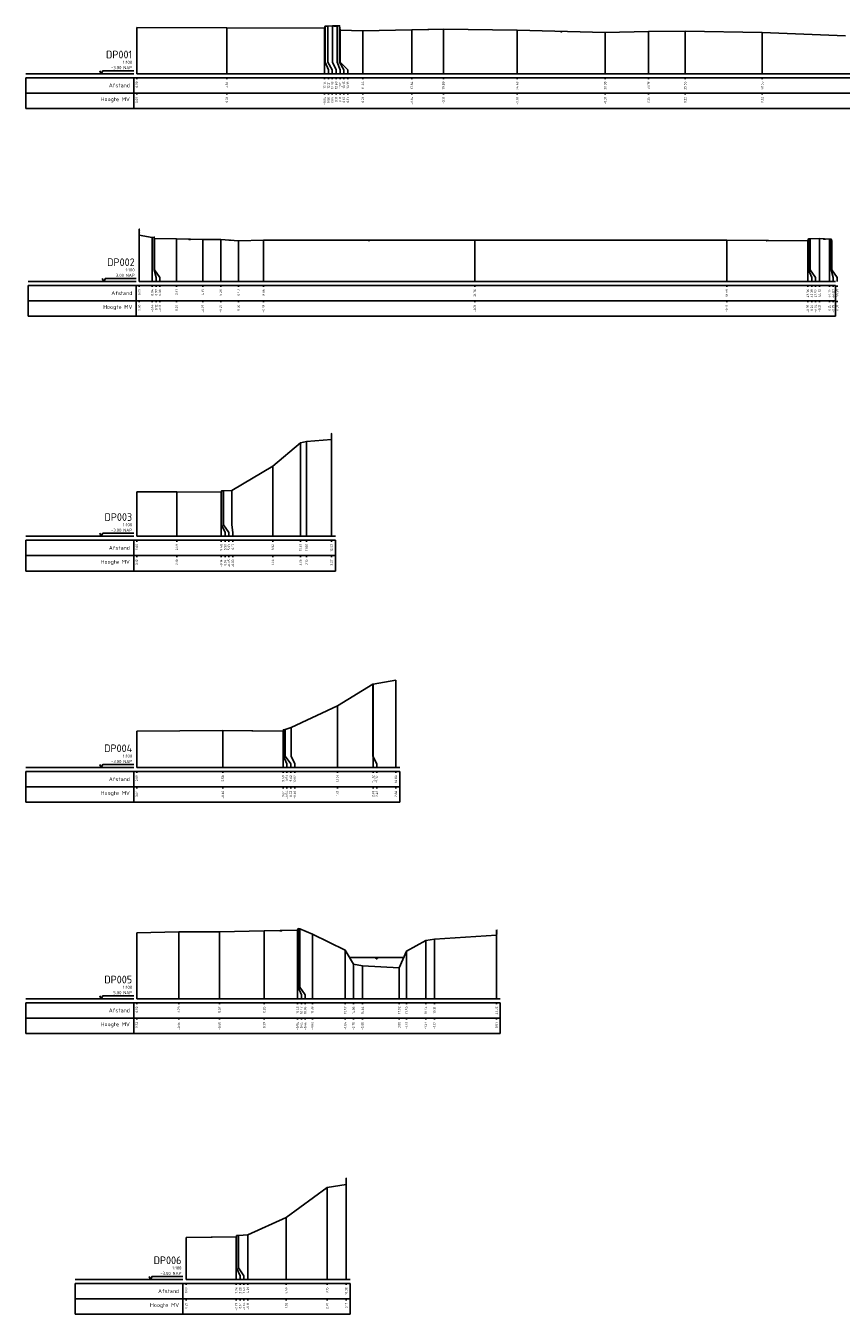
# Model space of a CAD drawing. Header units: metres. Extents: x 127882 to 128093, y 464596 to 464731.
# Tile 30 of 31: x 127993 to 128046, y 464623 to 464706. Entities that reach past the tile are written whole.
import ezdxf
from ezdxf.enums import TextEntityAlignment as Align

# ---------------------------------------------------------------- set-up
doc = ezdxf.new("R2010")
doc.units = ezdxf.units.M
for name, color, linetype in [('B-WE-AL-PROFIEL_MV-GD', 7, 'Continuous'), ('B-WE-AL-PROFIELRASTER-S', 7, 'Continuous'), ('B-WE-AL-PROFIELRASTER-S @ 1', 7, 'Continuous')]:
    doc.layers.add(name, color=color, linetype=linetype)
doc.styles.add('NLCS-ISO-ANNOTATIVE-T18', font='NLCS-ISO.ttf', dxfattribs={"height": 1.8})

# ---------------------------------------------------------------- blocks, each defined once
blk = doc.blocks.new('SAL-PROFIELRASTER-D')
at = {"color": 0, "linetype": 'ByBlock', "lineweight": -2, "flags": 128}
for points in [[(-2, 0), (-72, 0)], [(-24, 2), (-23, 0), (-22, 2), (-2, 2)], [(-72, -12.5), (-72, -2.5)], [(0, -2.5), (-72, -2.5)], [(-2, -12.5), (-2, -2.5)], [(0, -12.5), (-72, -12.5)]]:
    blk.add_lwpolyline(points, dxfattribs=at)
at = {"color": 0, "linetype": 'ByBlock', "lineweight": -2, "style": 'NLCS-ISO-ANNOTATIVE-T18'}
blk.add_text('NAP', height=2, dxfattribs=at).set_placement((-3, 3), align=Align.RIGHT)
blk.add_text('Afstand', height=2.5, dxfattribs=at).set_placement((-4.5, -7.5), align=Align.MIDDLE_RIGHT)
for tag, height, p in [('PROFIELNR', 5, (-3, 10)), ('SCHAAL', 2, (-3, 6.5)), ('NAP', 2, (-9.94, 3))]:
    blk.add_attdef(tag, text='', height=height, dxfattribs=at).set_placement(p, align=Align.RIGHT)
blk = doc.blocks.new('SAL-PROFIELRASTER_BALK_EIND1-D')
at = {"color": 0, "linetype": 'ByBlock', "lineweight": -2}
blk.add_line((1, -12.5), (1, -2.5), dxfattribs=at)
at = {"color": 0, "linetype": 'ByBlock', "lineweight": -2, "flags": 128}
for points in [[(0, 0), (1, 0)], [(0, -2.5), (1, -2.5)], [(0, -12.5), (1, -12.5)]]:
    blk.add_lwpolyline(points, dxfattribs=at)
blk = doc.blocks.new('SAL-PROFIELRASTER_BALK-D')
at = {"color": 0, "linetype": 'ByBlock', "lineweight": -2}
for p, q in [((-72, -12.5), (-72, -2.5)), ((-2, -2.5), (-2, -12.5)), ((0, -12.5), (-72, -12.5))]:
    blk.add_line(p, q, dxfattribs=at)
at = {"color": 0, "linetype": 'ByBlock', "lineweight": -2, "style": 'NLCS-ISO-ANNOTATIVE-T18'}
for tag, height, p in [('TITEL1', 2.5, (-4.5, -6.5)), ('TITEL2', 1.5, (-4.5, -9.5))]:
    blk.add_attdef(tag, text='', height=height, dxfattribs=at).set_placement(p, align=Align.MIDDLE_RIGHT)
blk = doc.blocks.new('SAL-PROFIELRASTER_BALK_EIND2-D')
at = {"color": 0, "linetype": 'ByBlock', "lineweight": -2}
for p, q in [((1, -2.5), (1, -12.5)), ((1, -12.5), (0, -12.5))]:
    blk.add_line(p, q, dxfattribs=at)
blk = doc.blocks.new('SVH-ASFALT_01-SOD')
at = {"lineweight": 18}
for p, q in [((-3.7, -0.7), (-3.3, 0)), ((-2.7, -1.2), (-3.4, 0)), ((-3.3, -1.1), (-2.7, 0)), ((-2.8, -1.2), (-2.1, 0)), ((-2.1, -1.2), (-2.8, 0)), ((-2.2, -1.2), (-1.5, 0)), ((-1.5, -1.2), (-2.2, 0)), ((-1.7, -1.2), (-0.9, 0)), ((-0.9, -1.2), (-1.7, 0)), ((-0.4, -1.2), (-1.1, 0)), ((-0.5, -1.2), (0.2, 0)), ((0.2, -1.2), (-0.5, 0)), ((0.1, -1.2), (0.8, 0)), ((1.4, -1.2), (0.6, 0)), ((1.2, -1.2), (1.9, 0)), ((1.9, -1.2), (1.2, 0)), ((1.8, -1.2), (2.5, 0)), ((2.4, -1.2), (3.1, 0)), ((3, -1.2), (3.7, 0)), ((3.5, -0.9), (3, 0)), ((3.8, -0.4), (3.5, 0)), ((-3.4, -0.9), (-3.8, -0.4)), ((-1.1, -1.2), (-0.4, 0)), ((0.8, -1.2), (0.1, 0)), ((0.6, -1.2), (1.4, 0)), ((2.5, -1.2), (1.8, 0)), ((3.1, -1.2), (2.4, 0))]:
    blk.add_line(p, q, dxfattribs=at)
blk = doc.blocks.new('SVH-TEGEL-SOD')
at = {"color": 0, "linetype": 'Continuous', "lineweight": 18}
for p, q in [((-3.75, -0.625), (-3.75, 0)), ((-3, 0), (-2.25, 0)), ((-3, -1.25), (-3, 0)), ((-2.25, -1.25), (-2.25, 0)), ((-1.5, 0), (-0.75, 0)), ((-1.5, -1.25), (-1.5, 0)), ((-0.75, -1.25), (-0.75, 0)), ((0, 0), (0.75, 0)), ((0, -1.25), (0, 0)), ((0.75, -1.25), (0.75, 0)), ((1.5, 0), (2.25, 0)), ((1.5, -1.25), (1.5, 0)), ((2.25, -1.25), (2.25, 0)), ((3, 0), (3.75, 0)), ((3, -1.25), (3, 0)), ((3.75, -0.625), (3.75, 0)), ((-3.75, -0.375), (-3, -0.375)), ((-3.25, -1.125), (-3, -1.125)), ((-3, -0.75), (-2.25, -0.75)), ((-2.25, -0.375), (-1.5, -0.375)), ((-2.25, -1.125), (-1.5, -1.125)), ((-1.5, -0.75), (-0.75, -0.75)), ((-0.75, -0.375), (0, -0.375)), ((-0.75, -1.125), (0, -1.125)), ((0, -0.75), (0.75, -0.75)), ((0.75, -0.375), (1.5, -0.375)), ((0.75, -1.125), (1.5, -1.125)), ((1.5, -0.75), (2.25, -0.75)), ((2.25, -0.375), (3, -0.375)), ((2.25, -1.125), (3, -1.125)), ((3, -0.75), (3.625, -0.75))]:
    blk.add_line(p, q, dxfattribs=at)
blk = doc.blocks.new('SVH-HALFVERHARDING-SOD')
at = {"color": 0, "lineweight": 18}
for p, q in [((-3.8, -0.1), (-3.6, 0)), ((-2.7, -0.2), (-2.5, 0)), ((-1.9, -0.2), (-1.7, 0)), ((-1.5, 0), (-1.1, -0.3)), ((-0.8, -0.2), (-0.7, 0)), ((-0.1, -0.2), (0.1, 0)), ((1.1, -0.2), (1.2, 0)), ((1.6, -0.1), (1.5, 0)), ((1.8, -0.2), (2, 0)), ((3.4, -0.1), (3.4, 0)), ((-3.5, -0.5), (-3.8, -0.3)), ((-3.6, -0.8), (-3.5, -0.8)), ((-3.5, -0.8), (-3.5, -0.5)), ((-3.4, 0), (-3, -0.3)), ((-3.4, -0.6), (-3.3, -0.4)), ((-3.3, -0.8), (-3.4, -0.6)), ((-3, -0.4), (-3.3, -0.4)), ((-3.1, -0.9), (-3.3, -0.8)), ((-3, -1), (-3.3, -1)), ((-3.1, -0.9), (-2.8, -0.9)), ((-3, -0.3), (-2.7, -0.2)), ((-2.8, -0.5), (-3, -0.4)), ((-2.7, -1.2), (-3, -1)), ((-2.7, -0.7), (-2.8, -0.5)), ((-2.8, -0.9), (-2.7, -0.7)), ((-2.3, -0.3), (-2.6, -0.6)), ((-2.6, -0.6), (-2.6, -0.9)), ((-2.6, -0.9), (-2.4, -1.1)), ((-2.4, -1.1), (-2, -1.1)), ((-2.2, -0.1), (-2.3, 0)), ((-1.9, -0.3), (-2.3, -0.3)), ((-1.9, -0.2), (-2.2, -0.1)), ((-2, -1.1), (-1.7, -0.8)), ((-2, -1.2), (-2, -1.2)), ((-1.9, -1.2), (-2, -1.2)), ((-1.6, -0.5), (-1.9, -0.3)), ((-1.7, -0.8), (-1.6, -0.5)), ((-1.6, -1.2), (-1.5, -1)), ((-1.5, -0.6), (-1.4, -0.4)), ((-1.5, -0.8), (-1.5, -0.6)), ((-1.2, -0.9), (-1.5, -0.8)), ((-1.1, -1), (-1.5, -1)), ((-1.2, -0.4), (-1.4, -0.4)), ((-0.9, -0.5), (-1.2, -0.4)), ((-1.2, -0.9), (-1, -0.9)), ((-1.1, -0.3), (-0.8, -0.2)), ((-0.8, -1.2), (-1.1, -1)), ((-1, -0.9), (-0.9, -0.7)), ((-0.9, -0.7), (-0.9, -0.5)), ((-0.4, -0.3), (-0.7, -0.6)), ((-0.7, -0.6), (-0.7, -0.9)), ((-0.7, -0.9), (-0.5, -1.1)), ((-0.5, -1.1), (-0.1, -1.1)), ((0, -0.3), (-0.4, -0.3)), ((-0.1, -0.2), (-0.3, -0.1)), ((-0.1, -1.1), (0.2, -0.8)), ((-0.1, -1.2), (-0.1, -1.2)), ((0, -1.2), (-0.1, -1.2)), ((0.3, -0.5), (0, -0.3)), ((0.2, -0.8), (0.3, -0.5)), ((0.3, -1.2), (0.4, -1)), ((0.4, 0), (0.8, -0.3)), ((0.4, -0.6), (0.5, -0.4)), ((0.4, -0.8), (0.4, -0.6)), ((0.7, -0.9), (0.4, -0.8)), ((0.8, -1), (0.4, -1)), ((0.7, -0.4), (0.5, -0.4)), ((1, -0.5), (0.7, -0.4)), ((0.7, -0.9), (0.9, -0.9)), ((0.8, -0.3), (1.1, -0.2)), ((1.1, -1.2), (0.8, -1)), ((0.9, -0.9), (1, -0.7)), ((1, -0.7), (1, -0.5)), ((1.2, -0.6), (1.1, -0.9)), ((1.1, -0.9), (1.4, -1.1)), ((1.5, -0.3), (1.2, -0.6)), ((1.4, -1.1), (1.8, -1.1)), ((1.9, -0.3), (1.5, -0.3)), ((1.8, -0.2), (1.6, -0.1)), ((1.8, -1.2), (1.7, -1.2)), ((1.8, -1.1), (2.1, -0.8)), ((1.9, -1.2), (1.8, -1.2)), ((2.2, -0.5), (1.9, -0.3)), ((2.1, -0.8), (2.2, -0.5)), ((2.2, -0.6), (2.4, -0.4)), ((2.3, -0.8), (2.2, -0.6)), ((2.2, -1.2), (2.3, -1)), ((2.3, 0), (2.6, -0.3)), ((2.6, -0.9), (2.3, -0.8)), ((2.7, -1), (2.3, -1)), ((2.6, -0.4), (2.4, -0.4)), ((2.6, -0.3), (3, -0.2)), ((2.9, -0.5), (2.6, -0.4)), ((2.6, -0.9), (2.8, -0.9)), ((3, -1.2), (2.7, -1)), ((2.8, -0.9), (2.9, -0.7)), ((2.9, -0.7), (2.9, -0.5)), ((3, -0.2), (3.1, 0)), ((3.1, -0.6), (3, -0.9)), ((3, -0.9), (3.3, -1.1)), ((3.4, -0.3), (3.1, -0.6)), ((3.7, -0.2), (3.4, -0.1)), ((3.8, -0.3), (3.4, -0.3)), ((3.7, -0.2), (3.8, -0.2))]:
    blk.add_line(p, q, dxfattribs=at)
blk = doc.blocks.new('SAL-PROFIELRASTER_BALK_DATA-D')
at = {"color": 0, "linetype": 'ByBlock', "lineweight": -2}
blk.add_lwpolyline([(0, -3.5), (0, -2.5)], dxfattribs=at)
at = {"color": 0, "linetype": 'ByBlock', "lineweight": -2, "style": 'NLCS-ISO-ANNOTATIVE-T18'}
blk.add_attdef('GETAL', text='', height=1.5, rotation=90, dxfattribs=at).set_placement((0.75, -5), align=Align.RIGHT)
blk = doc.blocks.new('SAL-PROFIELRASTER_AANHAAL-D')
at = {"color": 9, "linetype": 'ByBlock', "lineweight": -2, "flags": 128}
blk.add_lwpolyline([(0, 1), (0, 0)], dxfattribs=at)
blk = doc.blocks.new('SAL-PROFIELRASTER_AANHAAL_STAGGER-D')
at = {"color": 9, "linetype": 'ByBlock', "lineweight": -2, "flags": 128}
for points in [[(0, 0), (0, -0.25)], [(0, -0.25), (1, -0.75)], [(1, -0.75), (1, -1)]]:
    blk.add_lwpolyline(points, dxfattribs=at)
blk = doc.blocks.new('SOG-HEK_01-D')
for p, q in [((0.18, 3.82), (-0.18, 4.18)), ((-0.18, 3.82), (0.18, 4.18)), ((0.18, 2.82), (-0.18, 3.18)), ((-0.18, 2.82), (0.18, 3.18)), ((0.18, 1.82), (-0.18, 2.18)), ((-0.18, 1.82), (0.18, 2.18)), ((0.18, 0.82), (-0.18, 1.18)), ((-0.18, 0.82), (0.18, 1.18)), ((0, 3.18), (0, 3.82)), ((0, 2.18), (0, 2.82)), ((0, 1.18), (0, 1.82)), ((0, 0), (0, 0.82))]:
    blk.add_line(p, q)
blk = doc.blocks.new('SOG-WATERLIJN-SOD')
at = {"color": 0, "linetype": 'ByBlock', "lineweight": -2, "flags": 128}
for points in [[(-2.5, -0.5), (2.5, -0.5)], [(-1.875, -1), (1.875, -1)], [(-1.25, -1.5), (1.25, -1.5)], [(-0.625, -2), (0.625, -2)]]:
    blk.add_lwpolyline(points, dxfattribs=at)
blk = doc.blocks.new('SOG-GEVEL_RECHTS-D')
blk.add_line((0, 3.5), (0, 0))
at = {"color": 0}
for p, q in [((0.5, 2.44), (0, 2.94)), ((0.5, 2.32), (0, 2.82)), ((0.5, 1.6), (0, 2.1)), ((0.5, 1.48), (0, 1.98)), ((0.5, 0.75), (0, 1.25)), ((0.5, 0.63), (0, 1.13)), ((0.4, 0), (0, 0.4)), ((0.28, 0), (0, 0.28)), ((0.5, 3.17), (0.17, 3.5)), ((0.5, 3.29), (0.29, 3.5))]:
    blk.add_line(p, q, dxfattribs=at)
blk = doc.blocks.new('SVH-BSS-SOD')
at = {"lineweight": 18}
for p, q in [((-3.6, 0), (-2.025, 0)), ((-1.5, 0), (0.075, 0)), ((0.6, 0), (2.175, 0)), ((1.65, 0), (1.65, -1.25)), ((2.7, 0), (3.75, 0)), ((-3.75, -0.525), (-2.55, -0.525)), ((-3.6, 0), (-3.6, -0.525)), ((-3.325, -1.05), (-3.075, -1.05)), ((-3.075, -0.525), (-3.075, -1.25)), ((-2.55, 0), (-2.55, -1.25)), ((-2.55, -1.05), (-0.975, -1.05)), ((-2.025, 0), (-2.025, -1.05)), ((-2.025, -0.525), (-0.45, -0.525)), ((-1.5, 0), (-1.5, -0.525)), ((-1.5, -1.05), (-1.5, -1.25)), ((-0.975, -0.525), (-0.975, -1.25)), ((-0.45, 0), (-0.45, -1.25)), ((-0.45, -1.05), (1.125, -1.05)), ((0.075, 0), (0.075, -1.05)), ((0.075, -0.525), (1.65, -0.525)), ((0.6, 0), (0.6, -0.525)), ((0.6, -1.05), (0.6, -1.25)), ((1.125, -0.525), (1.125, -1.25)), ((1.65, -1.05), (3.225, -1.05)), ((2.175, 0), (2.175, -1.05)), ((2.175, -0.525), (3.75, -0.525)), ((2.7, 0), (2.7, -0.525)), ((2.7, -1.05), (2.7, -1.25)), ((3.225, -0.525), (3.225, -1.15)), ((3.75, 0), (3.75, -0.625))]:
    blk.add_line(p, q, dxfattribs=at)

msp = doc.modelspace()

# ---------------------------------------------------------------- linework, layer by layer
at = {"layer": 'B-WE-AL-PROFIEL_MV-GD'}
for points in [[(128000.454, 464706.282), (128006.29, 464706.271), (128012.636, 464706.241), (128012.669, 464706.364), (128012.839, 464706.371), (128013.144, 464706.39), (128013.461, 464706.388), (128013.609, 464706.398), (128013.635, 464706.108), (128015.113, 464706.073), (128018.298, 464706.141), (128020.346, 464706.172), (128025.134, 464706.103), (128030.831, 464705.968), (128033.634, 464706.034), (128036.018, 464706.046), (128041.009, 464705.962), (128046.409, 464705.739)], [(128000.618, 464692.813), (128001.458, 464692.667), (128001.587, 464692.691), (128001.598, 464692.603), (128003.028, 464692.572), (128004.743, 464692.54), (128005.896, 464692.54), (128007.046, 464692.454), (128008.682, 464692.481), (128022.38, 464692.499), (128038.712, 464692.501), (128043.982, 464692.457), (128044.009, 464692.574), (128044.136, 464692.572), (128044.733, 464692.595), (128045.375, 464692.562), (128045.487, 464692.557), (128045.523, 464692.435)], [(128000.454, 464676.165), (128003.045, 464676.177), (128005.934, 464676.144), (128005.956, 464676.238), (128006.081, 464676.228), (128006.627, 464676.254), (128009.271, 464677.84), (128011.065, 464679.338), (128011.457, 464679.426), (128013.082, 464679.552)], [(128000.454, 464660.644), (128006.037, 464660.68), (128009.944, 464660.645), (128009.962, 464660.74), (128010.072, 464660.747), (128010.472, 464660.878), (128013.466, 464662.293), (128015.77, 464663.697), (128015.779, 464663.686), (128017.259, 464663.944)], [(128000.454, 464647.559), (128003.189, 464647.624), (128005.822, 464647.63), (128008.713, 464647.693), (128010.882, 464647.738), (128010.928, 464647.833), (128011.032, 464647.825), (128011.841, 464647.483), (128013.974, 464646.444), (128014.512, 464645.528), (128015.095, 464645.429), (128017.47, 464645.282), (128017.956, 464646.374), (128019.191, 464647.055), (128019.767, 464647.161), (128023.779, 464647.415)], [(128003.65, 464627.802), (128006.907, 464627.847), (128006.925, 464627.929), (128007.047, 464627.936), (128007.66, 464627.966), (128010.136, 464629.098), (128012.795, 464631.044), (128014.034, 464631.242)]]:
    msp.add_lwpolyline(points, dxfattribs=at)
at = {"layer": 'B-WE-AL-PROFIELRASTER-S'}
msp.add_line((128014.258, 464645.961), (128017.772, 464645.961), dxfattribs=at)

# ---------------------------------------------------------------- block references
for p, yscale in [((128000.454, 464703.281), 3.0014), ((128006.29, 464703.281), 2.9896), ((128012.636, 464703.281), 2.9601), ((128012.669, 464704.281), 2.0833), ((128012.839, 464704.281), 2.0899), ((128013.144, 464704.281), 2.109), ((128013.461, 464704.281), 2.1066), ((128013.609, 464704.281), 2.1166), ((128013.635, 464704.281), 1.8267), ((128015.113, 464703.281), 2.7917), ((128018.298, 464703.281), 2.8599), ((128020.346, 464703.281), 2.891), ((128025.134, 464703.281), 2.8221), ((128030.831, 464703.281), 2.6869), ((128033.634, 464703.281), 2.7528), ((128036.018, 464703.281), 2.7652), ((128041.009, 464703.281), 2.6806), ((128000.618, 464689.809), 3.0041), ((128001.458, 464689.809), 2.858), ((128001.587, 464690.809), 1.8818), ((128001.598, 464690.809), 1.7938), ((128003.028, 464689.809), 2.7629), ((128004.743, 464689.809), 2.7307), ((128005.896, 464689.809), 2.7303), ((128007.046, 464689.809), 2.6449), ((128008.682, 464689.809), 2.6712), ((128022.38, 464689.809), 2.69), ((128038.712, 464689.809), 2.6917), ((128043.982, 464689.809), 2.6474), ((128044.009, 464690.809), 1.765), ((128044.136, 464690.809), 1.7627), ((128044.733, 464689.809), 2.7855), ((128045.375, 464689.809), 2.7525), ((128045.487, 464690.809), 1.7481), ((128045.523, 464690.809), 1.6259), ((128011.065, 464673.281), 6.0572), ((128011.457, 464673.281), 6.145099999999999), ((128013.082, 464673.281), 6.270799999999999), ((128009.271, 464673.281), 4.5586), ((128000.454, 464673.281), 2.8838), ((128003.045, 464673.281), 2.8962), ((128005.934, 464673.281), 2.8632), ((128005.956, 464674.281), 1.9566), ((128006.081, 464674.281), 1.9471), ((128006.627, 464674.281), 1.9735), ((128015.77, 464659.281), 4.416), ((128015.779, 464658.281), 5.4048), ((128017.259, 464658.281), 5.6634), ((128013.466, 464658.281), 4.0117), ((128006.037, 464658.281), 2.3986), ((128009.962, 464659.281), 1.4592), ((128010.072, 464659.281), 1.4665), ((128010.472, 464659.281), 1.5972), ((128000.454, 464658.281), 2.3629), ((128009.944, 464658.281), 2.364), ((128000.454, 464643.281), 4.2783), ((128003.189, 464643.281), 4.3429), ((128005.822, 464643.281), 4.3489), ((128008.713, 464643.281), 4.4119), ((128010.882, 464643.281), 4.457), ((128010.928, 464644.281), 3.5522), ((128011.032, 464644.281), 3.5441), ((128011.841, 464643.281), 4.2016), ((128023.779, 464643.281), 4.1337), ((128019.191, 464643.281), 3.7741), ((128019.767, 464643.281), 3.8805), ((128013.974, 464643.281), 3.1629), ((128017.956, 464643.281), 3.0934), ((128014.512, 464643.281), 2.2474), ((128015.095, 464643.281), 2.1483), ((128017.47, 464643.281), 2.0014), ((128012.795, 464625.073), 5.9706), ((128014.034, 464625.073), 6.1686), ((128010.136, 464625.073), 4.0245), ((128003.65, 464625.073), 2.7284), ((128006.907, 464625.073), 2.7733), ((128006.925, 464626.073), 1.856), ((128007.047, 464626.073), 1.8624), ((128007.66, 464625.073), 2.8924)]:
    msp.add_blockref('SAL-PROFIELRASTER_AANHAAL-D', p, dxfattribs=dict(at, yscale=yscale))
at = {"layer": 'B-WE-AL-PROFIELRASTER-S', "xscale": 0.1, "yscale": 0.1, "zscale": 0.1}
for name, p, values in [('SAL-PROFIELRASTER-D', (128000.454, 464703.281), {'PROFIELNR': 'DP001', 'SCHAAL': '1:100', 'NAP': '-3.00'}), ('SAL-PROFIELRASTER_BALK_DATA-D', (128000.454, 464703.281), {'GETAL': '0.00'}), ('SAL-PROFIELRASTER_BALK_DATA-D', (128006.29, 464703.281), {'GETAL': '5.84'}), ('SAL-PROFIELRASTER_BALK_DATA-D', (128012.636, 464703.281), {'GETAL': '12.18'}), ('SAL-PROFIELRASTER_BALK_DATA-D', (128012.886, 464703.281), {'GETAL': '12.21'}), ('SAL-PROFIELRASTER_BALK_DATA-D', (128013.136, 464703.281), {'GETAL': '12.38'}), ('SAL-PROFIELRASTER_BALK_DATA-D', (128013.386, 464703.281), {'GETAL': '12.69'}), ('SAL-PROFIELRASTER_BALK_DATA-D', (128013.636, 464703.281), {'GETAL': '13.01'}), ('SAL-PROFIELRASTER_BALK_DATA-D', (128013.886, 464703.281), {'GETAL': '13.15'}), ('SAL-PROFIELRASTER_BALK_DATA-D', (128014.136, 464703.281), {'GETAL': '13.18'}), ('SAL-PROFIELRASTER_BALK_DATA-D', (128015.113, 464703.281), {'GETAL': '14.66'}), ('SAL-PROFIELRASTER_BALK_DATA-D', (128018.298, 464703.281), {'GETAL': '17.84'}), ('SAL-PROFIELRASTER_BALK_DATA-D', (128020.346, 464703.281), {'GETAL': '19.89'}), ('SAL-PROFIELRASTER_BALK_DATA-D', (128025.134, 464703.281), {'GETAL': '24.68'}), ('SAL-PROFIELRASTER_BALK_DATA-D', (128030.831, 464703.281), {'GETAL': '30.38'}), ('SAL-PROFIELRASTER_BALK_DATA-D', (128033.634, 464703.281), {'GETAL': '33.18'}), ('SAL-PROFIELRASTER_BALK_DATA-D', (128036.018, 464703.281), {'GETAL': '35.56'}), ('SAL-PROFIELRASTER_BALK_DATA-D', (128041.009, 464703.281), {'GETAL': '40.55'}), ('SAL-PROFIELRASTER_BALK-D', (128000.454, 464702.281), {'TITEL1': 'Hoogte MV'}), ('SAL-PROFIELRASTER_BALK_DATA-D', (128000.454, 464702.281), {'GETAL': '0.00'}), ('SAL-PROFIELRASTER_BALK_DATA-D', (128006.29, 464702.281), {'GETAL': '-0.01'}), ('SAL-PROFIELRASTER_BALK_DATA-D', (128012.636, 464702.281), {'GETAL': '-0.04'}), ('SAL-PROFIELRASTER_BALK_DATA-D', (128012.886, 464702.281), {'GETAL': '0.08'}), ('SAL-PROFIELRASTER_BALK_DATA-D', (128013.136, 464702.281), {'GETAL': '0.09'}), ('SAL-PROFIELRASTER_BALK_DATA-D', (128013.386, 464702.281), {'GETAL': '0.11'}), ('SAL-PROFIELRASTER_BALK_DATA-D', (128013.636, 464702.281), {'GETAL': '0.11'}), ('SAL-PROFIELRASTER_BALK_DATA-D', (128013.886, 464702.281), {'GETAL': '0.12'}), ('SAL-PROFIELRASTER_BALK_DATA-D', (128014.136, 464702.281), {'GETAL': '-0.17'}), ('SAL-PROFIELRASTER_BALK_DATA-D', (128015.113, 464702.281), {'GETAL': '-0.21'}), ('SAL-PROFIELRASTER_BALK_DATA-D', (128018.298, 464702.281), {'GETAL': '-0.14'}), ('SAL-PROFIELRASTER_BALK_DATA-D', (128020.346, 464702.281), {'GETAL': '-0.11'}), ('SAL-PROFIELRASTER_BALK_DATA-D', (128025.134, 464702.281), {'GETAL': '-0.18'}), ('SAL-PROFIELRASTER_BALK_DATA-D', (128030.831, 464702.281), {'GETAL': '-0.31'}), ('SAL-PROFIELRASTER_BALK_DATA-D', (128033.634, 464702.281), {'GETAL': '-0.25'}), ('SAL-PROFIELRASTER_BALK_DATA-D', (128036.018, 464702.281), {'GETAL': '-0.23'}), ('SAL-PROFIELRASTER_BALK_DATA-D', (128041.009, 464702.281), {'GETAL': '-0.32'}), ('SAL-PROFIELRASTER-D', (128000.618, 464689.809), {'PROFIELNR': 'DP002', 'SCHAAL': '1:100', 'NAP': '-3.00'}), ('SAL-PROFIELRASTER_BALK_DATA-D', (128000.618, 464689.809), {'GETAL': '0.00'}), ('SAL-PROFIELRASTER_BALK_DATA-D', (128001.458, 464689.809), {'GETAL': '0.84'}), ('SAL-PROFIELRASTER_BALK_DATA-D', (128001.708, 464689.809), {'GETAL': '0.97'}), ('SAL-PROFIELRASTER_BALK_DATA-D', (128001.958, 464689.809), {'GETAL': '0.98'}), ('SAL-PROFIELRASTER_BALK_DATA-D', (128003.028, 464689.809), {'GETAL': '2.41'}), ('SAL-PROFIELRASTER_BALK_DATA-D', (128004.743, 464689.809), {'GETAL': '4.13'}), ('SAL-PROFIELRASTER_BALK_DATA-D', (128005.896, 464689.809), {'GETAL': '5.28'}), ('SAL-PROFIELRASTER_BALK_DATA-D', (128007.046, 464689.809), {'GETAL': '6.43'}), ('SAL-PROFIELRASTER_BALK_DATA-D', (128008.682, 464689.809), {'GETAL': '8.06'}), ('SAL-PROFIELRASTER_BALK_DATA-D', (128022.38, 464689.809), {'GETAL': '21.76'}), ('SAL-PROFIELRASTER_BALK_DATA-D', (128038.712, 464689.809), {'GETAL': '38.09'}), ('SAL-PROFIELRASTER_BALK_DATA-D', (128043.982, 464689.809), {'GETAL': '43.36'}), ('SAL-PROFIELRASTER_BALK_DATA-D', (128044.232, 464689.809), {'GETAL': '43.39'}), ('SAL-PROFIELRASTER_BALK_DATA-D', (128044.482, 464689.809), {'GETAL': '43.52'}), ('SAL-PROFIELRASTER_BALK_DATA-D', (128044.733, 464689.809), {'GETAL': '44.12'}), ('SAL-PROFIELRASTER_BALK_DATA-D', (128045.375, 464689.809), {'GETAL': '44.76'}), ('SAL-PROFIELRASTER_BALK_DATA-D', (128045.625, 464689.809), {'GETAL': '44.87'}), ('SAL-PROFIELRASTER_BALK_DATA-D', (128045.875, 464689.809), {'GETAL': '44.91'}), ('SAL-PROFIELRASTER_BALK-D', (128000.618, 464688.809), {'TITEL1': 'Hoogte MV'}), ('SAL-PROFIELRASTER_BALK_DATA-D', (128000.618, 464688.809), {'GETAL': '0.00'}), ('SAL-PROFIELRASTER_BALK_DATA-D', (128001.458, 464688.809), {'GETAL': '-0.14'}), ('SAL-PROFIELRASTER_BALK_DATA-D', (128001.708, 464688.809), {'GETAL': '-0.12'}), ('SAL-PROFIELRASTER_BALK_DATA-D', (128001.958, 464688.809), {'GETAL': '-0.21'}), ('SAL-PROFIELRASTER_BALK_DATA-D', (128003.028, 464688.809), {'GETAL': '-0.24'}), ('SAL-PROFIELRASTER_BALK_DATA-D', (128004.743, 464688.809), {'GETAL': '-0.27'}), ('SAL-PROFIELRASTER_BALK_DATA-D', (128005.896, 464688.809), {'GETAL': '-0.27'}), ('SAL-PROFIELRASTER_BALK_DATA-D', (128007.046, 464688.809), {'GETAL': '-0.36'}), ('SAL-PROFIELRASTER_BALK_DATA-D', (128008.682, 464688.809), {'GETAL': '-0.33'}), ('SAL-PROFIELRASTER_BALK_DATA-D', (128022.38, 464688.809), {'GETAL': '-0.31'}), ('SAL-PROFIELRASTER_BALK_DATA-D', (128038.712, 464688.809), {'GETAL': '-0.31'}), ('SAL-PROFIELRASTER_BALK_DATA-D', (128043.982, 464688.809), {'GETAL': '-0.35'}), ('SAL-PROFIELRASTER_BALK_DATA-D', (128044.232, 464688.809), {'GETAL': '-0.24'}), ('SAL-PROFIELRASTER_BALK_DATA-D', (128044.482, 464688.809), {'GETAL': '-0.24'}), ('SAL-PROFIELRASTER_BALK_DATA-D', (128044.733, 464688.809), {'GETAL': '-0.21'}), ('SAL-PROFIELRASTER_BALK_DATA-D', (128045.375, 464688.809), {'GETAL': '-0.25'}), ('SAL-PROFIELRASTER_BALK_DATA-D', (128045.625, 464688.809), {'GETAL': '-0.25'}), ('SAL-PROFIELRASTER_BALK_DATA-D', (128045.875, 464688.809), {'GETAL': '-0.37'}), ('SAL-PROFIELRASTER-D', (128000.454, 464673.281), {'PROFIELNR': 'DP003', 'SCHAAL': '1:100', 'NAP': '-3.00'}), ('SAL-PROFIELRASTER_BALK_DATA-D', (128000.454, 464673.281), {'GETAL': '0.00'}), ('SAL-PROFIELRASTER_BALK_DATA-D', (128003.045, 464673.281), {'GETAL': '2.59'}), ('SAL-PROFIELRASTER_BALK_DATA-D', (128005.934, 464673.281), {'GETAL': '5.48'}), ('SAL-PROFIELRASTER_BALK_DATA-D', (128006.184, 464673.281), {'GETAL': '5.50'}), ('SAL-PROFIELRASTER_BALK_DATA-D', (128006.434, 464673.281), {'GETAL': '5.63'}), ('SAL-PROFIELRASTER_BALK_DATA-D', (128006.684, 464673.281), {'GETAL': '6.17'}), ('SAL-PROFIELRASTER_BALK_DATA-D', (128009.271, 464673.281), {'GETAL': '8.82'}), ('SAL-PROFIELRASTER_BALK_DATA-D', (128011.065, 464673.281), {'GETAL': '10.61'}), ('SAL-PROFIELRASTER_BALK_DATA-D', (128011.457, 464673.281), {'GETAL': '11.00'}), ('SAL-PROFIELRASTER_BALK_DATA-D', (128013.082, 464673.281), {'GETAL': '12.63'}), ('SAL-PROFIELRASTER_BALK-D', (128000.454, 464672.281), {'TITEL1': 'Hoogte MV'}), ('SAL-PROFIELRASTER_BALK_DATA-D', (128000.454, 464672.281), {'GETAL': '-0.12'}), ('SAL-PROFIELRASTER_BALK_DATA-D', (128003.045, 464672.281), {'GETAL': '-0.10'}), ('SAL-PROFIELRASTER_BALK_DATA-D', (128005.934, 464672.281), {'GETAL': '-0.14'}), ('SAL-PROFIELRASTER_BALK_DATA-D', (128006.184, 464672.281), {'GETAL': '-0.04'}), ('SAL-PROFIELRASTER_BALK_DATA-D', (128006.434, 464672.281), {'GETAL': '-0.05'}), ('SAL-PROFIELRASTER_BALK_DATA-D', (128006.684, 464672.281), {'GETAL': '-0.03'}), ('SAL-PROFIELRASTER_BALK_DATA-D', (128009.271, 464672.281), {'GETAL': '1.56'}), ('SAL-PROFIELRASTER_BALK_DATA-D', (128011.065, 464672.281), {'GETAL': '3.06'}), ('SAL-PROFIELRASTER_BALK_DATA-D', (128011.457, 464672.281), {'GETAL': '3.15'}), ('SAL-PROFIELRASTER_BALK_DATA-D', (128013.082, 464672.281), {'GETAL': '3.27'}), ('SAL-PROFIELRASTER-D', (128000.454, 464658.281), {'PROFIELNR': 'DP004', 'SCHAAL': '1:100', 'NAP': '-3.00'}), ('SAL-PROFIELRASTER_BALK_DATA-D', (128000.454, 464658.281), {'GETAL': '0.00'}), ('SAL-PROFIELRASTER_BALK_DATA-D', (128006.037, 464658.281), {'GETAL': '5.58'}), ('SAL-PROFIELRASTER_BALK_DATA-D', (128009.944, 464658.281), {'GETAL': '9.49'}), ('SAL-PROFIELRASTER_BALK_DATA-D', (128010.194, 464658.281), {'GETAL': '9.51'}), ('SAL-PROFIELRASTER_BALK_DATA-D', (128010.444, 464658.281), {'GETAL': '9.62'}), ('SAL-PROFIELRASTER_BALK_DATA-D', (128010.694, 464658.281), {'GETAL': '10.02'}), ('SAL-PROFIELRASTER_BALK_DATA-D', (128013.466, 464658.281), {'GETAL': '13.01'}), ('SAL-PROFIELRASTER_BALK_DATA-D', (128015.779, 464658.281), {'GETAL': '15.32'}), ('SAL-PROFIELRASTER_BALK_DATA-D', (128016.029, 464658.281), {'GETAL': '15.32'}), ('SAL-PROFIELRASTER_BALK_DATA-D', (128017.259, 464658.281), {'GETAL': '16.80'}), ('SAL-PROFIELRASTER_BALK-D', (128000.454, 464657.281), {'TITEL1': 'Hoogte MV'}), ('SAL-PROFIELRASTER_BALK_DATA-D', (128000.454, 464657.281), {'GETAL': '-0.64'}), ('SAL-PROFIELRASTER_BALK_DATA-D', (128006.037, 464657.281), {'GETAL': '-0.60'}), ('SAL-PROFIELRASTER_BALK_DATA-D', (128009.944, 464657.281), {'GETAL': '-0.64'}), ('SAL-PROFIELRASTER_BALK_DATA-D', (128010.194, 464657.281), {'GETAL': '-0.54'}), ('SAL-PROFIELRASTER_BALK_DATA-D', (128010.444, 464657.281), {'GETAL': '-0.53'}), ('SAL-PROFIELRASTER_BALK_DATA-D', (128010.694, 464657.281), {'GETAL': '-0.40'}), ('SAL-PROFIELRASTER_BALK_DATA-D', (128013.466, 464657.281), {'GETAL': '1.01'}), ('SAL-PROFIELRASTER_BALK_DATA-D', (128015.779, 464657.281), {'GETAL': '2.40'}), ('SAL-PROFIELRASTER_BALK_DATA-D', (128016.029, 464657.281), {'GETAL': '2.42'}), ('SAL-PROFIELRASTER_BALK_DATA-D', (128017.259, 464657.281), {'GETAL': '2.66'}), ('SAL-PROFIELRASTER-D', (128000.454, 464643.281), {'PROFIELNR': 'DP005', 'SCHAAL': '1:100', 'NAP': '-5.00'}), ('SAL-PROFIELRASTER_BALK_DATA-D', (128000.454, 464643.281), {'GETAL': '0.00'}), ('SAL-PROFIELRASTER_BALK_DATA-D', (128003.189, 464643.281), {'GETAL': '2.73'}), ('SAL-PROFIELRASTER_BALK_DATA-D', (128005.822, 464643.281), {'GETAL': '5.37'}), ('SAL-PROFIELRASTER_BALK_DATA-D', (128008.713, 464643.281), {'GETAL': '8.26'}), ('SAL-PROFIELRASTER_BALK_DATA-D', (128010.882, 464643.281), {'GETAL': '10.43'}), ('SAL-PROFIELRASTER_BALK_DATA-D', (128011.132, 464643.281), {'GETAL': '10.47'}), ('SAL-PROFIELRASTER_BALK_DATA-D', (128011.382, 464643.281), {'GETAL': '10.58'}), ('SAL-PROFIELRASTER_BALK_DATA-D', (128011.841, 464643.281), {'GETAL': '11.39'}), ('SAL-PROFIELRASTER_BALK_DATA-D', (128013.974, 464643.281), {'GETAL': '13.52'}), ('SAL-PROFIELRASTER_BALK_DATA-D', (128014.512, 464643.281), {'GETAL': '14.06'}), ('SAL-PROFIELRASTER_BALK_DATA-D', (128015.095, 464643.281), {'GETAL': '14.64'}), ('SAL-PROFIELRASTER_BALK_DATA-D', (128017.47, 464643.281), {'GETAL': '17.02'}), ('SAL-PROFIELRASTER_BALK_DATA-D', (128017.956, 464643.281), {'GETAL': '17.50'}), ('SAL-PROFIELRASTER_BALK_DATA-D', (128019.191, 464643.281), {'GETAL': '18.74'}), ('SAL-PROFIELRASTER_BALK_DATA-D', (128019.767, 464643.281), {'GETAL': '19.31'}), ('SAL-PROFIELRASTER_BALK_DATA-D', (128023.779, 464643.281), {'GETAL': '23.32'}), ('SAL-PROFIELRASTER_BALK-D', (128000.454, 464642.281), {'TITEL1': 'Hoogte MV'}), ('SAL-PROFIELRASTER_BALK_DATA-D', (128000.454, 464642.281), {'GETAL': '-0.72'}), ('SAL-PROFIELRASTER_BALK_DATA-D', (128003.189, 464642.281), {'GETAL': '-0.66'}), ('SAL-PROFIELRASTER_BALK_DATA-D', (128005.822, 464642.281), {'GETAL': '-0.65'}), ('SAL-PROFIELRASTER_BALK_DATA-D', (128008.713, 464642.281), {'GETAL': '-0.59'}), ('SAL-PROFIELRASTER_BALK_DATA-D', (128010.882, 464642.281), {'GETAL': '-0.54'}), ('SAL-PROFIELRASTER_BALK_DATA-D', (128011.132, 464642.281), {'GETAL': '-0.45'}), ('SAL-PROFIELRASTER_BALK_DATA-D', (128011.382, 464642.281), {'GETAL': '-0.46'}), ('SAL-PROFIELRASTER_BALK_DATA-D', (128011.841, 464642.281), {'GETAL': '-0.80'}), ('SAL-PROFIELRASTER_BALK_DATA-D', (128013.974, 464642.281), {'GETAL': '-1.84'}), ('SAL-PROFIELRASTER_BALK_DATA-D', (128014.512, 464642.281), {'GETAL': '-2.75'}), ('SAL-PROFIELRASTER_BALK_DATA-D', (128015.095, 464642.281), {'GETAL': '-2.85'}), ('SAL-PROFIELRASTER_BALK_DATA-D', (128017.47, 464642.281), {'GETAL': '-3.00'}), ('SAL-PROFIELRASTER_BALK_DATA-D', (128017.956, 464642.281), {'GETAL': '-1.91'}), ('SAL-PROFIELRASTER_BALK_DATA-D', (128019.191, 464642.281), {'GETAL': '-1.23'}), ('SAL-PROFIELRASTER_BALK_DATA-D', (128019.767, 464642.281), {'GETAL': '-1.12'}), ('SAL-PROFIELRASTER_BALK_DATA-D', (128023.779, 464642.281), {'GETAL': '-0.87'}), ('SAL-PROFIELRASTER-D', (128003.65, 464625.073), {'PROFIELNR': 'DP006', 'SCHAAL': '1:100', 'NAP': '-3.00'}), ('SAL-PROFIELRASTER_BALK_DATA-D', (128003.65, 464625.073), {'GETAL': '0.00'}), ('SAL-PROFIELRASTER_BALK_DATA-D', (128006.907, 464625.073), {'GETAL': '3.26'}), ('SAL-PROFIELRASTER_BALK_DATA-D', (128007.157, 464625.073), {'GETAL': '3.28'}), ('SAL-PROFIELRASTER_BALK_DATA-D', (128007.407, 464625.073), {'GETAL': '3.40'}), ('SAL-PROFIELRASTER_BALK_DATA-D', (128007.66, 464625.073), {'GETAL': '4.01'}), ('SAL-PROFIELRASTER_BALK_DATA-D', (128010.136, 464625.073), {'GETAL': '6.49'}), ('SAL-PROFIELRASTER_BALK_DATA-D', (128012.795, 464625.073), {'GETAL': '9.15'}), ('SAL-PROFIELRASTER_BALK_DATA-D', (128014.034, 464625.073), {'GETAL': '10.38'}), ('SAL-PROFIELRASTER_BALK-D', (128003.65, 464624.073), {'TITEL1': 'Hoogte MV'}), ('SAL-PROFIELRASTER_BALK_DATA-D', (128003.65, 464624.073), {'GETAL': '-0.27'}), ('SAL-PROFIELRASTER_BALK_DATA-D', (128006.907, 464624.073), {'GETAL': '-0.23'}), ('SAL-PROFIELRASTER_BALK_DATA-D', (128007.157, 464624.073), {'GETAL': '-0.14'}), ('SAL-PROFIELRASTER_BALK_DATA-D', (128007.407, 464624.073), {'GETAL': '-0.14'}), ('SAL-PROFIELRASTER_BALK_DATA-D', (128007.66, 464624.073), {'GETAL': '-0.11'}), ('SAL-PROFIELRASTER_BALK_DATA-D', (128010.136, 464624.073), {'GETAL': '1.02'}), ('SAL-PROFIELRASTER_BALK_DATA-D', (128012.795, 464624.073), {'GETAL': '2.97'}), ('SAL-PROFIELRASTER_BALK_DATA-D', (128014.034, 464624.073), {'GETAL': '3.17'})]:
    msp.add_blockref(name, p, dxfattribs=at).add_auto_attribs(values)
at = {"layer": 'B-WE-AL-PROFIELRASTER-S'}
for p, xscale, zscale in [((128012.669, 464704.281), 0.2173471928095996, 0.2173471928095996), ((128012.839, 464704.281), 0.2973017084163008, 0.2973017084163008), ((128013.144, 464704.281), 0.2423917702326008, 0.2423917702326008), ((128013.461, 464704.281), 0.1750036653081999, 0.1750036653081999), ((128013.609, 464704.281), 0.2774189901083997, 0.2774189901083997), ((128013.635, 464704.281), 0.5016179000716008, 0.5016179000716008), ((128001.587, 464690.809), 0.1212657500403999, 0.1212657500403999), ((128001.598, 464690.809), 0.3609019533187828, 0.3609019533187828), ((128044.009, 464690.809), 0.2233884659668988, 0.2233884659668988), ((128044.136, 464690.809), 0.3465043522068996, 0.3465043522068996), ((128045.487, 464690.809), 0.1376340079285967, 0.1376340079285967), ((128045.523, 464690.809), 0.3513176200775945, 0.3513176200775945), ((128005.956, 464674.281), 0.2277153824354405, 0.2277153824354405), ((128006.081, 464674.281), 0.3525952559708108, 0.3525952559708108), ((128006.627, 464674.281), 0.05751363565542, 0.05751363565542), ((128009.962, 464659.281), 0.2324667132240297, 0.2324667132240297), ((128010.072, 464659.281), 0.3723462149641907, 0.3723462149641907), ((128010.472, 464659.281), 0.2227808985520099, 0.2227808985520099), ((128015.77, 464659.281), 0.2593050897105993, 0.2593050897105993), ((128010.928, 464644.281), 0.2035414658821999, 0.2035414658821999), ((128011.032, 464644.281), 0.3492522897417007, 0.3492522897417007), ((128006.925, 464626.073), 0.2311774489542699, 0.2311774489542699), ((128007.047, 464626.073), 0.3598418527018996, 0.3598418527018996)]:
    msp.add_blockref('SAL-PROFIELRASTER_AANHAAL_STAGGER-D', p, dxfattribs=dict(at, xscale=xscale, zscale=zscale))
at = {"layer": 'B-WE-AL-PROFIELRASTER-S', "yscale": 0.1}
for name, p, xscale, zscale in [('SAL-PROFIELRASTER_BALK_EIND1-D', (128000.454, 464703.281), 92.20755036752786, 92.20755036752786), ('SAL-PROFIELRASTER_BALK_EIND2-D', (128000.454, 464702.281), 92.20755036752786, 92.20755036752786), ('SOG-HEK_01-D', (128000.618, 464692.813), 0.1, 0.1), ('SAL-PROFIELRASTER_BALK_EIND1-D', (128000.618, 464689.809), 45.15545027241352, 45.15545027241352), ('SAL-PROFIELRASTER_BALK_EIND2-D', (128000.618, 464688.809), 45.15545027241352, 45.15545027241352), ('SOG-HEK_01-D', (128013.082, 464679.552), 0.1, 0.1), ('SAL-PROFIELRASTER_BALK_EIND1-D', (128000.454, 464673.281), 12.87765219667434, 12.87765219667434), ('SAL-PROFIELRASTER_BALK_EIND2-D', (128000.454, 464672.281), 12.87765219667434, 12.87765219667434), ('SAL-PROFIELRASTER_BALK_EIND1-D', (128000.454, 464658.281), 17.05496210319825, 17.05496210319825), ('SAL-PROFIELRASTER_BALK_EIND2-D', (128000.454, 464657.281), 17.05496210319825, 17.05496210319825), ('SOG-GEVEL_RECHTS-D', (128023.779, 464647.415), 0.1, 0.1), ('SAL-PROFIELRASTER_BALK_EIND1-D', (128000.454, 464643.281), 23.57415863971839, 23.57415863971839), ('SAL-PROFIELRASTER_BALK_EIND2-D', (128000.454, 464642.281), 23.57415863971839, 23.57415863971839), ('SOG-HEK_01-D', (128014.034, 464631.242), 0.1, 0.1), ('SAL-PROFIELRASTER_BALK_EIND1-D', (128003.65, 464625.073), 10.63460937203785, 10.63460937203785), ('SAL-PROFIELRASTER_BALK_EIND2-D', (128003.65, 464624.073), 10.63460937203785, 10.63460937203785)]:
    msp.add_blockref(name, p, dxfattribs=dict(at, xscale=xscale, zscale=zscale))
at = {"layer": 'B-WE-AL-PROFIELRASTER-S @ 1', "xscale": 0.02, "yscale": 0.02, "zscale": 0.02}
for name, p, rotation in [('SVH-ASFALT_01-SOD', (128009.463, 464706.256), 359.7336705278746), ('SVH-TEGEL-SOD', (128013.303, 464706.389), 359.5667536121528), ('SVH-ASFALT_01-SOD', (128019.322, 464706.156), 0.869881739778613), ('SVH-HALFVERHARDING-SOD', (128027.983, 464706.035), 358.640600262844), ('SVH-ASFALT_01-SOD', (128034.826, 464706.04), 0.2979591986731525), ('SVH-HALFVERHARDING-SOD', (128003.885, 464692.556), 358.9248241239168), ('SVH-ASFALT_01-SOD', (128006.471, 464692.497), 355.752584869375), ('SVH-HALFVERHARDING-SOD', (128015.531, 464692.49), 0.07863422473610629), ('SVH-HALFVERHARDING-SOD', (128041.347, 464692.479), 359.5183678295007), ('SVH-BSS-SOD', (128045.054, 464692.578), 357.0548478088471), ('SVH-ASFALT_01-SOD', (128004.49, 464676.161), 359.3455247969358), ('SVH-ASFALT_01-SOD', (128007.991, 464660.662), 359.4926186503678), ('SVH-ASFALT_01-SOD', (128004.506, 464647.627), 0.1305699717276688), ('SVH-HALFVERHARDING-SOD', (128009.797, 464647.715), 1.191431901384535), ('SVH-ASFALT_01-SOD', (128005.278, 464627.824), 0.7898946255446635)]:
    msp.add_blockref(name, p, dxfattribs=dict(at, rotation=rotation))
at = {"layer": 'B-WE-AL-PROFIELRASTER-S @ 1', "xscale": 0.05, "yscale": 0.05, "zscale": 0.05}
msp.add_blockref('SOG-WATERLIJN-SOD', (128016.007, 464645.985), dxfattribs=at)

doc.saveas('drawing.dxf')
